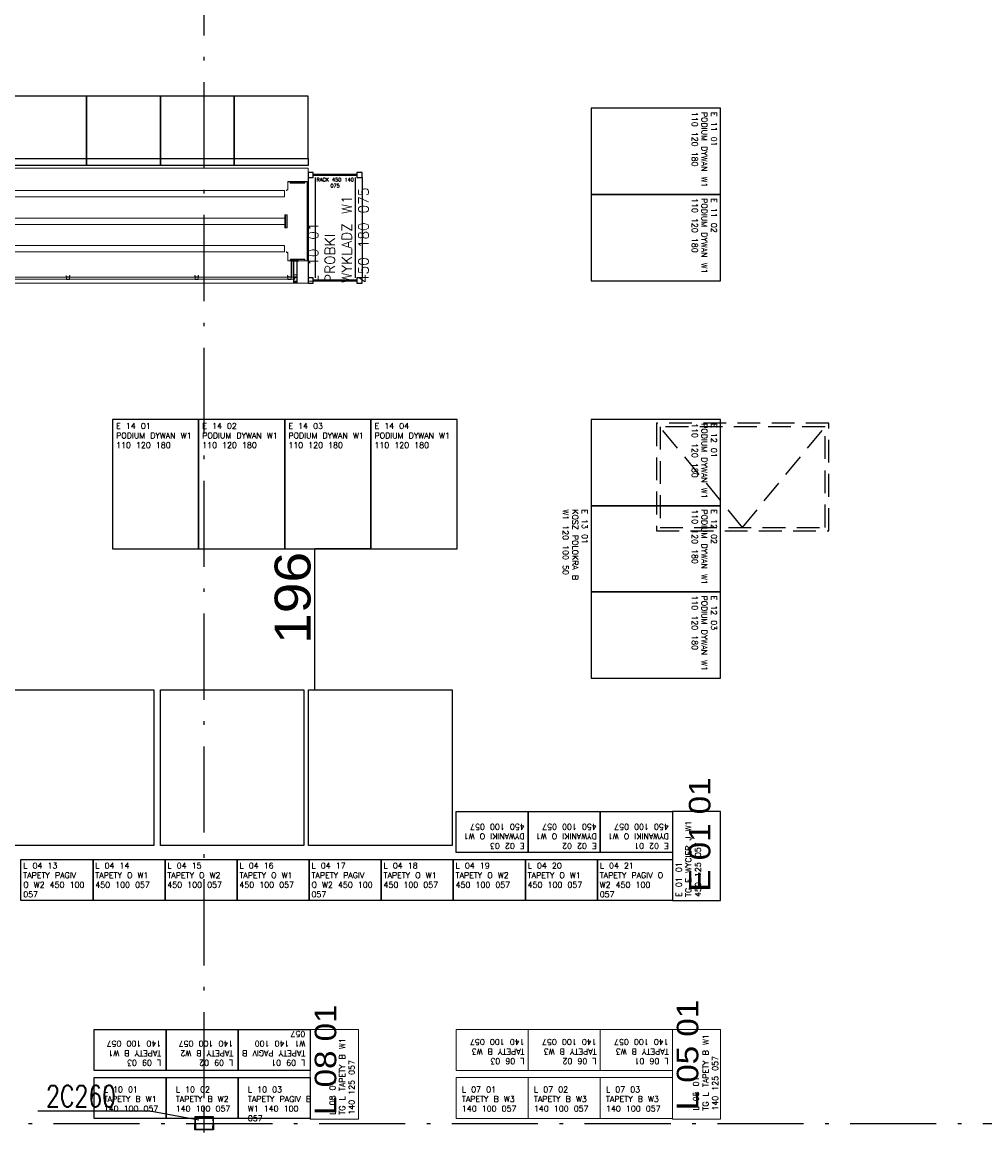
# Model space of a CAD drawing. Extents: x 153948 to 285449, y -89387 to -60195.
# Tile 19 of 101: x 250267 to 251608, y -80254 to -78706. Entities that reach past the tile are written whole.
import ezdxf

# ---------------------------------------------------------------- set-up
doc = ezdxf.new("R2010")
doc.units = 0
doc.header["$LTSCALE"] = 100
doc.header["$MEASUREMENT"] = 0
doc.header["$PDMODE"] = 1
doc.linetypes.add('ACAD_ISO10W100', pattern=[18.5, 12, -3, 0.5, -3])
doc.linetypes.add('HIDDEN2', pattern=[4.7625, 3.175, -1.5875])
doc.layers.get('0').update_dxf_attribs({"linetype": 'CONTINUOUS'})
doc.layers.get('DEFPOINTS').update_dxf_attribs({"linetype": 'CONTINUOUS'})
for name, color, linetype in [('1', 2, 'CONTINUOUS'), ('K-STA', 2, 'CONTINUOUS'), ('mago', 7, 'CONTINUOUS'), ('OSIE', 8, 'ACAD_ISO10W100'), ('Podium', 50, 'CONTINUOUS'), ('R140', 2, 'CONTINUOUS'), ('R450', 1, 'CONTINUOUS'), ('RAK 450', 1, 'CONTINUOUS'), ('RS Minimasa VBA', 7, 'CONTINUOUS'), ('RS REGAŁY', 7, 'CONTINUOUS'), ('TEXT', 11, 'CONTINUOUS'), ('ŚWIETLIK', 2, 'CONTINUOUS')]:
    doc.layers.add(name, color=color, linetype=linetype)
doc.layers.add('RAK 140', color=2, linetype='CONTINUOUS', lineweight=9)
doc.layers.add('RAK_450', color=1, linetype='CONTINUOUS', true_color=0xff0000)
doc.styles.add('arial', font='arial.ttf', dxfattribs={"width": 1.1})
doc.styles.get("Standard").update_dxf_attribs({"font": 'txt.shx'})
doc.styles.add('TXT3', font='SIMPLEX.SHX', dxfattribs={"width": 0.75, "height": 40})
doc.dimstyles.new('srodek', dxfattribs={"dimscale": 100, "dimtxt": 0.5, "dimasz": 0.002, "dimexe": 0, "dimexo": 0, "dimgap": 0.05, "dimtad": 1, "dimjust": 2, "dimrnd": 0.5, "dimzin": 12, "dimtxsty": 'arial', "dimblk": 'ARCHTICK', "dimcen": 0.002, "dimclrt": 7, "dimazin": 0, "dimtfac": 1, "dimtix": 1, "dimtofl": 0, "dimtmove": 2, "dimatfit": 3, "dimldrblk": 'DOT', "dimfxl": 1, "dimtolj": 1, "dimtzin": 0, "dimarcsym": 0})

# ---------------------------------------------------------------- blocks, each defined once
blk = doc.blocks.new('SC260X2')
at = {"layer": '1'}
for points in [[(-13, 9), (-13, 0), (-12.4, 0), (-12.1, 7, -0.401015), (-11.1, 7.9), (11.1, 7.9, -0.401015), (12.1, 7), (12.4, 0), (13, 0), (13, 9)], [(-13, -9), (-13, 0), (-12.4, 0), (-12.1, -7, 0.401015), (-11.1, -7.9), (11.1, -7.9, 0.401015), (12.1, -7), (12.4, 0), (13, 0), (13, -9)]]:
    blk.add_lwpolyline(points, format="xyb", close=True, dxfattribs=at)
blk = doc.blocks.new('A$C06701A60')
at = {"color": 0, "linetype": 'Continuous', "lineweight": 0}
for p, q in [((0, 160), (490, 160)), ((0, 0), (0, 160)), ((490, 160), (490, 0)), ((1, 31.3), (1, 140.7)), ((1.3, 140.7), (1.3, 31.3)), ((1.6, 141.3), (4.1, 141.3)), ((4.1, 141), (1.6, 141)), ((5.1, 141.3), (4.1, 141.3)), ((5.1, 141), (4.1, 141)), ((4.1, 141), (5.1, 141)), ((4.1, 141), (4.1, 141)), ((4.5, 139.6), (4.5, 140.7)), ((5.1, 140.7), (4.5, 140.7)), ((4.5, 140.7), (4.5, 140.7)), ((4.8, 139.6), (4.8, 140.7)), ((5.1, 141.3), (5.3, 141.3)), ((5.1, 141), (5.1, 140.7)), ((5.1, 141), (24.4, 141)), ((5.3, 141.3), (24.3, 141.3)), ((5.3, 141.3), (5.3, 141.3)), ((24.3, 141.3), (24.4, 141.3)), ((24.3, 141.3), (24.3, 141.3)), ((25.4, 141.3), (24.4, 141.3)), ((24.4, 141), (25.4, 141)), ((25.4, 141), (24.4, 141)), ((24.4, 140.7), (24.4, 141)), ((25, 140.7), (24.4, 140.7)), ((24.8, 140.7), (24.8, 139.6)), ((25, 140.7), (25, 140.7)), ((25, 140.7), (25, 139.6)), ((25.4, 141.3), (27.9, 141.3)), ((25.4, 141), (27.9, 141)), ((25.4, 141), (25.4, 141)), ((28.2, 130.2), (28.2, 140.7)), ((28.5, 140.7), (28.5, 130.2)), ((461.5, 140.7), (461.5, 130.2)), ((461.8, 130.2), (461.8, 140.7)), ((464.6, 141.3), (462.1, 141.3)), ((462.1, 141), (464.6, 141)), ((465.6, 141.3), (464.6, 141.3)), ((465.6, 141), (464.6, 141)), ((464.6, 141), (465.6, 141)), ((464.6, 141), (464.6, 141)), ((464.9, 140.7), (464.9, 139.6)), ((464.9, 140.7), (464.9, 140.7)), ((465.6, 140.7), (464.9, 140.7)), ((465.2, 140.7), (465.2, 139.6)), ((465.6, 141.3), (465.7, 141.3)), ((465.6, 141), (484.9, 141)), ((465.6, 141), (465.6, 140.7)), ((465.7, 141.3), (465.7, 141.3)), ((484.7, 141.3), (465.7, 141.3)), ((484.7, 141.3), (484.7, 141.3)), ((484.7, 141.3), (484.9, 141.3)), ((485.9, 141.3), (484.9, 141.3)), ((484.9, 140.7), (484.9, 141)), ((485.9, 141), (484.9, 141)), ((484.9, 141), (485.9, 141)), ((485.5, 140.7), (484.9, 140.7)), ((485.2, 139.6), (485.2, 140.7)), ((485.5, 139.6), (485.5, 140.7)), ((485.5, 140.7), (485.5, 140.7)), ((485.9, 141.3), (488.4, 141.3)), ((485.9, 141), (488.4, 141)), ((485.9, 141), (485.9, 141)), ((488.7, 140.7), (488.7, 31.3)), ((489, 31.3), (489, 140.7)), ((24.4, 139.3), (5.1, 139.3)), ((24.4, 139), (5.1, 139)), ((29.1, 129.6), (29.6, 129.6)), ((29.6, 129.3), (29.1, 129.3)), ((30, 128.3), (30, 128.9)), ((30.3, 128.3), (30, 128.3)), ((30.3, 128.9), (30.3, 128.3)), ((32.2, 128.8), (32.2, 119.8)), ((457.2, 128.8), (32.2, 128.8)), ((457.2, 128.8), (457.2, 119.8)), ((459.7, 128.9), (459.7, 128.3)), ((459.7, 128.3), (460, 128.3)), ((460, 128.3), (460, 128.9)), ((460.9, 129.6), (460.4, 129.6)), ((460.4, 129.3), (460.9, 129.3)), ((465.6, 139.3), (484.9, 139.3)), ((465.6, 139), (484.9, 139)), ((457.2, 119.8), (32.2, 119.8)), ((29, 77), (29, 95)), ((29.5, 95), (29, 95)), ((29.5, 77), (29.5, 95)), ((31, 95), (29.5, 95)), ((30.5, 77), (30.5, 95)), ((30.5, 95), (30.5, 77)), ((31, 77), (31, 95)), ((31, 77), (31, 95)), ((31, 95), (31, 77)), ((32.5, 95), (31, 95)), ((31.5, 95), (31, 95)), ((31.5, 95), (31.5, 77)), ((32.5, 95), (32.5, 77)), ((457.5, 77), (457.5, 95)), ((459, 95), (457.5, 95)), ((459, 95), (459, 77)), ((459, 77), (459, 95)), ((459, 95), (460.5, 95)), ((460.5, 95), (460.5, 77)), ((457.5, 90.5), (32.5, 90.5)), ((457.5, 81.5), (32.5, 81.5)), ((29.5, 77), (29, 77)), ((31, 77), (29.5, 77)), ((32.5, 77), (31, 77)), ((31.5, 77), (31, 77)), ((459, 77), (457.5, 77)), ((459, 77), (460.5, 77)), ((32.2, 52.2), (32.2, 43.2)), ((457.2, 52.2), (32.2, 52.2)), ((457.2, 52.2), (457.2, 43.2)), ((1.6, 31), (4.1, 31)), ((4.1, 31), (5.1, 31)), ((5.1, 31), (4.1, 31)), ((4.1, 31), (4.1, 31)), ((4.5, 32.4), (4.5, 31.3)), ((4.5, 31.3), (5.1, 31.3)), ((4.5, 31.3), (4.5, 31.3)), ((4.8, 32.4), (4.8, 31.3)), ((24.4, 33), (5.1, 33)), ((24.4, 32.7), (5.1, 32.7)), ((5.1, 31.3), (5.1, 31)), ((24.4, 31), (5.1, 31)), ((13.8, 31.3), (13.8, 31)), ((22.3, 31.3), (13.8, 31.3)), ((14.4, 31), (14.4, 31.3)), ((15.2, 31), (15.2, 31.3)), ((20, 32.7), (24, 32.7)), ((20, 32.7), (20, 32.3)), ((20, 32.3), (24, 32.3)), ((20.5, 32.3), (20.5, 8.2)), ((20.7, 32.3), (20.7, 8.2)), ((20.9, 31), (20.9, 31.3)), ((21.5, 32.7), (21.5, 32.3)), ((21.7, 31), (21.7, 31.3)), ((22.3, 31.3), (22.3, 31)), ((22.5, 32.7), (22.5, 32.3)), ((23.3, 32.3), (23.3, 8.2)), ((23.5, 32.3), (23.5, 10.7)), ((24, 32.7), (24, 32.3)), ((24.4, 31), (24.4, 31.3)), ((24.4, 31.3), (25, 31.3)), ((24.4, 31), (25.4, 31)), ((25.4, 31), (24.4, 31)), ((24.8, 31.3), (24.8, 32.4)), ((25, 31.3), (25, 31.3)), ((25, 31.3), (25, 32.4)), ((25.4, 31), (27.9, 31)), ((25.4, 31), (25.4, 31)), ((28.2, 31.3), (28.2, 41.8)), ((28.5, 41.8), (28.5, 31.3)), ((29.1, 42.8), (29.6, 42.8)), ((29.6, 42.5), (29.1, 42.5)), ((30, 43.1), (30, 43.7)), ((30, 43.7), (30.3, 43.7)), ((30.3, 43.7), (30.3, 43.1)), ((457.2, 43.2), (32.2, 43.2)), ((459.7, 43.7), (459.7, 43.1)), ((460, 43.7), (459.7, 43.7)), ((460, 43.1), (460, 43.7)), ((460.9, 42.8), (460.4, 42.8)), ((460.4, 42.5), (460.9, 42.5)), ((461.5, 41.8), (461.5, 31.3)), ((461.8, 31.3), (461.8, 41.8)), ((464.6, 31), (462.1, 31)), ((465.6, 31), (464.6, 31)), ((464.6, 31), (465.6, 31)), ((464.6, 31), (464.6, 31)), ((464.9, 31.3), (464.9, 32.4)), ((464.9, 31.3), (464.9, 31.3)), ((464.9, 31.3), (465.6, 31.3)), ((465.2, 31.3), (465.2, 32.4)), ((465.6, 33), (484.9, 33)), ((465.6, 32.7), (484.9, 32.7)), ((465.6, 31.3), (465.6, 31)), ((484.9, 31), (465.6, 31)), ((466, 32.7), (470, 32.7)), ((466, 32.7), (466, 32.3)), ((466, 32.3), (470, 32.3)), ((466.5, 32.3), (466.5, 8.2)), ((466.7, 32.3), (466.7, 8.2)), ((467.5, 32.7), (467.5, 32.3)), ((467.8, 31.3), (467.8, 31)), ((476.3, 31.3), (467.8, 31.3)), ((468.4, 31), (468.4, 31.3)), ((468.5, 32.7), (468.5, 32.3)), ((469.2, 31), (469.2, 31.3)), ((469.3, 32.3), (469.3, 8.2)), ((469.5, 32.3), (469.5, 8.2)), ((470, 32.7), (470, 32.3)), ((474.9, 31), (474.9, 31.3)), ((475.7, 31), (475.7, 31.3)), ((476.3, 31.3), (476.3, 31)), ((484.9, 31), (484.9, 31.3)), ((484.9, 31.3), (485.5, 31.3)), ((484.9, 31), (485.9, 31)), ((485.9, 31), (484.9, 31)), ((485.2, 32.4), (485.2, 31.3)), ((485.5, 32.4), (485.5, 31.3)), ((485.5, 31.3), (485.5, 31.3)), ((488.4, 31), (485.9, 31)), ((485.9, 31), (485.9, 31)), ((4.1, 30.7), (1.6, 30.7)), ((4.1, 30.7), (5.1, 30.7)), ((5.3, 30.7), (5.1, 30.7)), ((5.3, 30.7), (20.5, 30.7)), ((5.3, 30.7), (5.3, 30.7)), ((13.8, 30.7), (13.8, 30.4)), ((13.8, 30.4), (14.6, 30.4)), ((14.4, 30.4), (14.4, 30.7)), ((14.6, 30.4), (20.5, 30.4)), ((15.2, 30.4), (15.2, 30.7)), ((15.5, 2.4), (15.5, 30.4)), ((15.8, 1.6), (15.8, 30.4)), ((20.2, 1.6), (20.2, 30.4)), ((20.5, 30.7), (23.5, 30.7)), ((20.5, 30.4), (21.5, 30.4)), ((20.5, 5.2), (20.5, 30.4)), ((20.9, 30.4), (20.9, 30.7)), ((21.5, 30.4), (22.3, 30.4)), ((21.7, 30.4), (21.7, 30.7)), ((22.3, 30.7), (22.3, 30.4)), ((23.5, 30.7), (24.3, 30.7)), ((24.4, 30.7), (24.3, 30.7)), ((24.3, 30.7), (24.3, 30.7)), ((24.4, 30.7), (25.4, 30.7)), ((25.4, 30.7), (27.9, 30.7)), ((462.1, 30.7), (464.6, 30.7)), ((464.6, 30.7), (465.6, 30.7)), ((465.7, 30.7), (465.6, 30.7)), ((465.7, 30.7), (465.7, 30.7)), ((466.5, 30.7), (465.7, 30.7)), ((469.5, 30.7), (466.5, 30.7)), ((467.8, 30.7), (467.8, 30.4)), ((467.8, 30.4), (468.6, 30.4)), ((468.4, 30.4), (468.4, 30.7)), ((468.6, 30.4), (469.5, 30.4)), ((469.2, 30.4), (469.2, 30.7)), ((484.7, 30.7), (469.5, 30.7)), ((469.5, 30.4), (475.5, 30.4)), ((469.5, 8.2), (469.5, 30.4)), ((469.8, 1.6), (469.8, 30.4)), ((474.2, 1.6), (474.2, 30.4)), ((474.5, 2.4), (474.5, 30.4)), ((474.9, 30.4), (474.9, 30.7)), ((475.5, 30.4), (476.3, 30.4)), ((475.7, 30.4), (475.7, 30.7)), ((476.3, 30.7), (476.3, 30.4)), ((484.9, 30.7), (484.7, 30.7)), ((484.7, 30.7), (484.7, 30.7)), ((484.9, 30.7), (485.9, 30.7)), ((485.9, 30.7), (488.4, 30.7)), ((490, 0), (0, 0)), ((15.5, 2.4), (15.5, 1.9)), ((20.5, 2.4), (15.5, 2.4)), ((20.5, 1.9), (15.5, 1.9)), ((15.5, 1.9), (15.5, 0.4)), ((20.5, 0.9), (15.5, 0.9)), ((20.5, 0.4), (15.5, 0.4)), ((15.8, 1.7), (20.2, 1.7)), ((15.8, 1.6), (15.8, 0.9)), ((20.2, 0.9), (15.8, 0.9)), ((16, 11.3), (16, 11.6)), ((16, 11.6), (20, 11.6)), ((16, 11.6), (20, 11.6)), ((16, 11.3), (16, 8.6)), ((16, 8.3), (16, 8.6)), ((16, 8.6), (20, 8.6)), ((16, 8.3), (16, 7.6)), ((16, 8.3), (20, 8.3)), ((16, 8), (20, 8)), ((16, 7.6), (16, 7.6)), ((16, 7.6), (20, 7.6)), ((20.1, 1.7), (16, 1.7)), ((16, 0.9), (20.1, 0.9)), ((18.5, 8.2), (20.5, 8.2)), ((18.5, 8.2), (18.5, 8)), ((18.5, 8), (18.5, 5.4)), ((18.5, 8), (471.5, 8)), ((18.5, 5.4), (18.5, 5.2)), ((18.5, 5.4), (471.5, 5.4)), ((18.5, 5.2), (23.8, 5.2)), ((20, 11.3), (20, 11.6)), ((20, 8.6), (20, 11.3)), ((20, 8.3), (20, 8.6)), ((20, 8.2), (20, 8.3)), ((20, 7.6), (20, 8.2)), ((20.2, 0.9), (20.2, 1.6)), ((20.5, 8.2), (20.7, 8.2)), ((20.5, 2.4), (20.5, 5.2)), ((20.5, 1.9), (20.5, 2.4)), ((20.5, 0.4), (20.5, 1.9)), ((20.7, 8.2), (23.3, 8.2)), ((23.3, 8.2), (23.5, 8.2)), ((23.5, 10.7), (23.7, 10.7)), ((23.5, 8.4), (23.5, 10.7)), ((23.5, 8.4), (23.5, 8.2)), ((23.5, 8.2), (23.7, 8.2)), ((23.7, 10.7), (23.7, 8.5)), ((23.8, 8.2), (23.7, 8.2)), ((23.8, 8.4), (23.8, 8.6)), ((23.8, 8.6), (28.2, 8.6)), ((23.8, 5.2), (23.8, 8.4)), ((23.8, 8.4), (28.2, 8.4)), ((28.2, 8.2), (23.8, 8.2)), ((23.8, 5), (23.8, 5.2)), ((23.8, 5.2), (28.2, 5.2)), ((23.8, 5), (28.2, 5)), ((28.2, 8.4), (28.2, 8.6)), ((28.2, 5.2), (28.2, 8.4)), ((28.3, 8.2), (28.2, 8.2)), ((28.2, 5.2), (153.1, 5.2)), ((28.2, 5), (28.2, 5.2)), ((28.3, 10.7), (28.5, 10.7)), ((28.3, 8.5), (28.3, 10.7)), ((28.3, 8.2), (153, 8.2)), ((28.5, 10.7), (28.5, 8.4)), ((152.8, 10.7), (153, 10.7)), ((152.8, 8.4), (152.8, 10.7)), ((153, 10.7), (153, 8.5)), ((153.1, 8.2), (153, 8.2)), ((153.1, 8.4), (153.1, 8.6)), ((153.1, 8.6), (157.5, 8.6)), ((153.1, 5.2), (153.1, 8.4)), ((153.1, 8.4), (157.5, 8.4)), ((157.5, 8.2), (153.1, 8.2)), ((153.1, 5), (153.1, 5.2)), ((153.1, 5.2), (157.5, 5.2)), ((153.1, 5), (157.5, 5)), ((157.5, 8.4), (157.5, 8.6)), ((157.5, 5.2), (157.5, 8.4)), ((157.6, 8.2), (157.5, 8.2)), ((157.5, 5.2), (332.4, 5.2)), ((157.5, 5), (157.5, 5.2)), ((157.6, 10.7), (157.8, 10.7)), ((157.6, 8.5), (157.6, 10.7)), ((157.6, 8.2), (332.3, 8.2)), ((157.8, 10.7), (157.8, 8.4)), ((332.1, 10.7), (332.3, 10.7)), ((332.1, 8.4), (332.1, 10.7)), ((332.3, 10.7), (332.3, 8.5)), ((332.4, 8.2), (332.3, 8.2)), ((332.4, 8.4), (332.4, 8.6)), ((332.4, 8.6), (336.8, 8.6)), ((332.4, 5.2), (332.4, 8.4)), ((332.4, 8.4), (336.8, 8.4)), ((336.8, 8.2), (332.4, 8.2)), ((332.4, 5), (332.4, 5.2)), ((332.4, 5.2), (336.8, 5.2)), ((332.4, 5), (336.8, 5)), ((336.8, 8.4), (336.8, 8.6)), ((336.8, 5.2), (336.8, 8.4)), ((336.9, 8.2), (336.8, 8.2)), ((336.8, 5.2), (461.7, 5.2)), ((336.8, 5), (336.8, 5.2)), ((336.9, 10.7), (337.1, 10.7)), ((336.9, 8.5), (336.9, 10.7)), ((336.9, 8.2), (461.6, 8.2)), ((337.1, 10.7), (337.1, 8.4)), ((461.4, 10.7), (461.6, 10.7)), ((461.4, 8.4), (461.4, 10.7)), ((461.6, 10.7), (461.6, 8.5)), ((461.7, 8.2), (461.6, 8.2)), ((461.7, 8.4), (461.7, 8.6)), ((461.7, 8.6), (466.1, 8.6)), ((461.7, 5.2), (461.7, 8.4)), ((461.7, 8.4), (466.1, 8.4)), ((466.1, 8.2), (461.7, 8.2)), ((461.7, 5), (461.7, 5.2)), ((461.7, 5.2), (466.1, 5.2)), ((461.7, 5), (466.1, 5)), ((466.1, 8.4), (466.1, 8.6)), ((466.1, 5.2), (466.1, 8.4)), ((466.2, 8.2), (466.1, 8.2)), ((466.1, 5.2), (471.5, 5.2)), ((466.1, 5), (466.1, 5.2)), ((466.2, 10.7), (466.4, 10.7)), ((466.2, 8.5), (466.2, 10.7)), ((466.2, 8.2), (466.5, 8.2)), ((466.4, 10.7), (466.4, 8.4)), ((466.5, 8.2), (466.7, 8.2)), ((466.7, 8.2), (469.3, 8.2)), ((469.3, 8.2), (469.5, 8.2)), ((469.5, 8.2), (471.5, 8.2)), ((469.5, 5.2), (469.5, 8.2)), ((469.5, 2.4), (469.5, 5.2)), ((469.5, 2.4), (469.5, 1.9)), ((474.5, 2.4), (469.5, 2.4)), ((474.5, 1.9), (469.5, 1.9)), ((469.5, 1.9), (469.5, 0.4)), ((474.5, 0.9), (469.5, 0.9)), ((474.5, 0.4), (469.5, 0.4)), ((469.8, 1.7), (474.2, 1.7)), ((469.8, 1.6), (469.8, 0.9)), ((474.2, 0.9), (469.8, 0.9)), ((470, 11.3), (470, 11.6)), ((470, 11.6), (474, 11.6)), ((470, 11.6), (474, 11.6)), ((470, 11.3), (470, 8.6)), ((470, 8.3), (470, 8.6)), ((470, 8.6), (474, 8.6)), ((470, 8.3), (470, 8.2)), ((470, 8.3), (474, 8.3)), ((470, 8.2), (470, 7.6)), ((470, 8), (474, 8)), ((470, 7.6), (474, 7.6)), ((474.1, 1.7), (470, 1.7)), ((470, 0.9), (474.1, 0.9)), ((471.5, 8), (471.5, 8.2)), ((471.5, 5.4), (471.5, 8)), ((471.5, 5.2), (471.5, 5.4)), ((474, 11.3), (474, 11.6)), ((474, 8.6), (474, 11.3)), ((474, 8.3), (474, 8.6)), ((474, 7.6), (474, 8.3)), ((474, 7.6), (474, 7.6)), ((474.2, 0.9), (474.2, 1.6)), ((474.5, 1.9), (474.5, 2.4)), ((474.5, 0.4), (474.5, 1.9))]:
    blk.add_line(p, q, dxfattribs=at)
for centre, radius, start, end in [((1.6, 140.7), 0.625, 90, 180), ((1.6, 140.7), 0.325, 90, 180), ((4.1, 140.7), 0.625, 0, 90), ((4.1, 140.7), 0.325, 0, 90), ((4.1, 140.7), 0.326, 0, 90), ((5.1, 139.6), 0.625, 180, 270), ((5.1, 139.6), 0.325, 180, 270), ((24.4, 139.6), 0.325, 270, 0), ((24.4, 139.6), 0.625, 270, 360), ((25.4, 140.7), 0.625, 90, 180), ((25.4, 140.7), 0.326, 90, 180), ((25.4, 140.7), 0.325, 90, 180), ((27.9, 140.7), 0.625, 0, 90), ((27.9, 140.7), 0.325, 0, 90), ((462.1, 140.7), 0.625, 90, 180), ((462.1, 140.7), 0.325, 90, 180), ((464.6, 140.7), 0.625, 0, 90), ((464.6, 140.7), 0.325, 0, 90), ((464.6, 140.7), 0.326, 0, 90), ((465.6, 139.6), 0.625, 180, 270), ((465.6, 139.6), 0.325, 180, 270), ((484.9, 139.6), 0.325, 270, 0), ((484.9, 139.6), 0.625, 270, 0), ((485.9, 140.7), 0.625, 90, 180), ((485.9, 140.7), 0.325, 90, 180), ((485.9, 140.7), 0.326, 90, 180), ((488.4, 140.7), 0.625, 0, 90), ((488.4, 140.7), 0.325, 0, 90), ((29.1, 130.2), 0.925, 180, 270), ((29.1, 130.2), 0.625, 180, 270), ((29.6, 128.9), 0.625, 0, 90), ((29.6, 128.9), 0.325, 0, 90), ((460.4, 128.9), 0.625, 90, 180), ((460.4, 128.9), 0.325, 90, 180), ((460.9, 130.2), 0.925, 270, 0), ((460.9, 130.2), 0.625, 270, 0), ((1.6, 31.3), 0.625, 180, 270), ((1.6, 31.3), 0.325, 180, 270), ((4.1, 31.3), 0.625, 270, 0), ((4.1, 31.3), 0.325, 270, 0), ((4.1, 31.3), 0.326, 270, 0), ((5.1, 32.4), 0.625, 90, 180), ((5.1, 32.4), 0.325, 90, 180), ((24.4, 32.4), 0.625, 0, 90), ((24.4, 32.4), 0.325, 0, 90), ((25.4, 31.3), 0.625, 180, 270), ((25.4, 31.3), 0.326, 180, 270), ((25.4, 31.3), 0.325, 180, 270), ((27.9, 31.3), 0.325, 270, 0), ((27.9, 31.3), 0.625, 270, 0), ((29.1, 41.8), 0.925, 90, 180), ((29.1, 41.8), 0.625, 90, 180), ((29.6, 43.1), 0.325, 270, 0), ((29.6, 43.1), 0.625, 270, 0), ((460.4, 43.1), 0.625, 180, 270), ((460.4, 43.1), 0.325, 180, 270), ((460.9, 41.8), 0.925, 0, 90), ((460.9, 41.8), 0.625, 0, 90), ((462.1, 31.3), 0.625, 180, 270), ((462.1, 31.3), 0.325, 180, 270), ((464.6, 31.3), 0.625, 270, 0), ((464.6, 31.3), 0.325, 270, 0), ((464.6, 31.3), 0.326, 270, 0), ((465.6, 32.4), 0.625, 90, 180), ((465.6, 32.4), 0.325, 90, 180), ((484.9, 32.4), 0.625, 0, 90), ((484.9, 32.4), 0.325, 0, 90), ((485.9, 31.3), 0.625, 180, 270), ((485.9, 31.3), 0.325, 180, 270), ((485.9, 31.3), 0.326, 180, 270), ((488.4, 31.3), 0.325, 270, 0), ((488.4, 31.3), 0.625, 270, 0), ((23.7, 8.4), 0.2, 180, 270), ((23.8, 8.5), 0.1, 180, 270), ((28.2, 8.5), 0.1, 270, 0), ((28.3, 8.4), 0.2, 270, 0), ((153, 8.4), 0.2, 180, 270), ((153.1, 8.5), 0.1, 180, 270), ((157.5, 8.5), 0.1, 270, 0), ((157.6, 8.4), 0.2, 270, 0), ((332.3, 8.4), 0.2, 180, 270), ((332.4, 8.5), 0.1, 180, 270), ((336.8, 8.5), 0.1, 270, 0), ((336.9, 8.4), 0.2, 270, 0), ((461.6, 8.4), 0.2, 180, 270), ((461.7, 8.5), 0.1, 180, 270), ((466.1, 8.5), 0.1, 270, 0), ((466.2, 8.4), 0.2, 270, 0)]:
    blk.add_arc(centre, radius, start, end, dxfattribs=at)
for centre, major_axis, start_param, end_param in [((15.8, 1.7), (0.3, 0), 1.570796, 3.141593), ((15.8, 0.9), (-0.3, 0), 0, 1.570796), ((16, 1.6), (-0.15, 0), 4.712389, 6.283185), ((16, 0.9), (-0.15, 0), 0, 1.570796), ((20.1, 1.6), (0.15, 0), 0, 1.570796), ((20.1, 0.9), (0.15, 0), 4.712389, 6.283185), ((20.2, 1.7), (0.3, 0), 0, 1.570796), ((20.2, 0.9), (-0.3, 0), 1.570796, 3.141593), ((469.8, 1.7), (0.3, 0), 1.570796, 3.141593), ((469.8, 0.9), (-0.3, 0), 0, 1.570796), ((470, 1.6), (-0.15, 0), 4.712389, 6.283185), ((470, 0.9), (-0.15, 0), 0, 1.570796), ((474.1, 1.6), (0.15, 0), 0, 1.570796), ((474.1, 0.9), (0.15, 0), 4.712389, 6.283185), ((474.2, 1.7), (0.3, 0), 0, 1.570796), ((474.2, 0.9), (-0.3, 0), 1.570796, 3.141593)]:
    blk.add_ellipse(centre, major_axis=major_axis, ratio=0.173648, start_param=start_param, end_param=end_param, dxfattribs=at)
for points in [[(5.3, 141.3), (5.2, 141.3), (5.1, 141.3), (5.1, 141.3)], [(24.3, 141.3), (24.3, 141.3), (24.4, 141.3), (24.4, 141.3)], [(465.6, 141.3), (465.6, 141.3), (465.7, 141.3), (465.7, 141.3)], [(484.9, 141.3), (484.9, 141.3), (484.8, 141.3), (484.7, 141.3)], [(5.1, 30.7), (5.1, 30.7), (5.2, 30.7), (5.3, 30.7)], [(24.4, 30.7), (24.4, 30.7), (24.3, 30.7), (24.3, 30.7)], [(465.7, 30.7), (465.7, 30.7), (465.6, 30.7), (465.6, 30.7)], [(484.7, 30.7), (484.8, 30.7), (484.9, 30.7), (484.9, 30.7)]]:
    blk.add_open_spline(points, degree=3, dxfattribs=at)
blk = doc.blocks.new('_ARCHTICK')
at = {"color": 0, "linetype": 'ByBlock', "const_width": 0.15}
blk.add_lwpolyline([(-0.5, -0.5), (0.5, 0.5)], dxfattribs=at)
blk = doc.blocks.new('*D820')
at = {"color": 0, "lineweight": -2, "transparency": 16777216}
for p, q in [((250752.6, -79439.4), (250674.3, -79439.4)), ((250674.3, -79635.6), (250674.3, -79439.4)), ((250665.9, -79635.6), (250674.3, -79635.6))]:
    blk.add_line(p, q, dxfattribs=at)
at = {"layer": 'DEFPOINTS', "color": 0, "transparency": 16777216}
for p in [(250674.3, -79439.4), (250752.6, -79439.4), (250665.9, -79635.6)]:
    blk.add_point(p, dxfattribs=at)
at = {"color": 0, "lineweight": -2, "transparency": 16777216, "xscale": 0.2, "yscale": 0.2, "zscale": 0.2}
for p, rotation in [((250674.3, -79439.4), 90), ((250674.3, -79635.6), 270)]:
    blk.add_blockref('_ARCHTICK', p, dxfattribs=dict(at, rotation=rotation))
at = {"color": 7, "transparency": 16777216, "insert": (250643.8, -79507.8), "char_height": 50, "attachment_point": 5, "rotation": 90, "style": 'arial'}
blk.add_mtext('\\A1;196', dxfattribs=at)
blk = doc.blocks.new('_Dot')
at = {"color": 0, "linetype": 'ByBlock', "lineweight": -2}
blk.add_line((-0.5, 0), (-1, 0), dxfattribs=at)
at = {"color": 0, "linetype": 'ByBlock', "const_width": 0.5}
blk.add_lwpolyline([(-0.25, 0, 1), (0.25, 0, 1)], format="xyb", close=True, dxfattribs=at)
blk = doc.blocks.new('RACK 450 140 075')
at = {"color": 1}
for p, q in [((2.75, 68), (2.75, 7)), ((4.25, 68), (4.25, 7)), ((7, 75), (147, 75)), ((7, 65.5), (147, 65.5)), ((7, 9.5), (147, 9.5)), ((7, 0), (147, 0))]:
    blk.add_line(p, q, dxfattribs=at)
for points in [[(0, 68), (7, 68), (7, 75), (0, 75)], [(0, 0), (7, 0), (7, 7), (0, 7)]]:
    blk.add_lwpolyline(points, close=True, dxfattribs=at)
at = {"color": 1, "insert": (14.25, 37.5), "char_height": 5, "width": 61, "attachment_point": 5, "rotation": 90}
blk.add_mtext('RACK 450 140 075', dxfattribs=at)
blk = doc.blocks.new('NOGA RACK 450 007 075')
at = {"color": 1}
for p, q in [((2.8, 68), (2.8, 7)), ((4.2, 68), (4.2, 7))]:
    blk.add_line(p, q, dxfattribs=at)
for points in [[(0, 68), (7, 68), (7, 75), (0, 75)], [(0, 0), (7, 0), (7, 7), (0, 7)]]:
    blk.add_lwpolyline(points, close=True, dxfattribs=at)

msp = doc.modelspace()

# ---------------------------------------------------------------- linework, layer by layer
at = {"layer": 'OSIE', "ltscale": 0.1}
for p, q in [((250520.4, -86679.55), (250520.4, -73374.65)), ((247720.4, -80239.55), (263229.19, -80239.55))]:
    msp.add_line(p, q, dxfattribs=at)
at = {"layer": 'OSIE', "ltscale": 0.5}
msp.add_line((250520.4, -80252.33), (250520.4, -80215.71), dxfattribs=at)
msp.add_line((250520.4, -80252.33), (250520.4, -80215.71), dxfattribs=at)
at = {"layer": 'Podium', "linetype": 'Continuous', "ltscale": 8e-05}
for points in [[(251239.6, -78946.04), (251239.6, -78826.04), (251059.6, -78826.04), (251059.6, -78946.04)], [(251239.6, -79066.04), (251239.6, -78946.04), (251059.6, -78946.04), (251059.6, -79066.04)], [(250512.6, -79259.44), (250392.6, -79259.44), (250392.6, -79439.44), (250512.6, -79439.44)], [(250632.6, -79259.44), (250512.6, -79259.44), (250512.6, -79439.44), (250632.6, -79439.44)], [(250752.6, -79259.44), (250632.6, -79259.44), (250632.6, -79439.44), (250752.6, -79439.44)], [(250872.6, -79259.44), (250752.6, -79259.44), (250752.6, -79439.44), (250872.6, -79439.44)], [(251239.6, -79379.44), (251239.6, -79259.44), (251059.6, -79259.44), (251059.6, -79379.44)], [(251239.6, -79499.44), (251239.6, -79379.44), (251059.6, -79379.44), (251059.6, -79499.44)], [(251239.6, -79619.44), (251239.6, -79499.44), (251059.6, -79499.44), (251059.6, -79619.44)]]:
    msp.add_lwpolyline(points, close=True, dxfattribs=at)
at = {"layer": 'R140', "extrusion": (0, -1.22465e-16, -1)}
for points in [[(-250366.97, -80108.74), (-250467.37, -80108.74), (-250467.37, -80165.74), (-250366.97, -80165.74)], [(-250467.37, -80108.74), (-250567.77, -80108.74), (-250567.77, -80165.74), (-250467.37, -80165.74)], [(-250567.77, -80108.74), (-250668.17, -80108.74), (-250668.17, -80165.74), (-250567.77, -80165.74)], [(-250366.97, -80175.74), (-250467.37, -80175.74), (-250467.37, -80232.74), (-250366.97, -80232.74)], [(-250467.37, -80175.74), (-250567.77, -80175.74), (-250567.77, -80232.74), (-250467.37, -80232.74)], [(-250567.77, -80175.74), (-250668.17, -80175.74), (-250668.17, -80232.74), (-250567.77, -80232.74)]]:
    msp.add_lwpolyline(points, close=True, dxfattribs=at)
at = {"layer": 'R450', "lineweight": -3}
for points in [[(250253.2, -78809.3), (250253.2, -78895.8), (250356.2, -78895.8), (250356.2, -78809.3), (250253.2, -78809.3)], [(250356.2, -78809.3), (250356.2, -78895.8), (250459.2, -78895.8), (250459.2, -78809.3), (250356.2, -78809.3)], [(250459.2, -78809.3), (250459.2, -78895.8), (250562.2, -78895.8), (250562.2, -78809.3), (250459.2, -78809.3)], [(250562.2, -78809.3), (250562.2, -78895.8), (250665.2, -78895.8), (250665.2, -78809.3), (250562.2, -78809.3)]]:
    msp.add_lwpolyline(points, dxfattribs=at)
at = {"layer": 'R450'}
for points in [[(250253.2, -78895.8), (250356.2, -78895.8), (250356.2, -78905.8), (250253.2, -78905.8)], [(250356.2, -78895.8), (250459.2, -78895.8), (250459.2, -78905.8), (250356.2, -78905.8)], [(250459.2, -78895.8), (250562.2, -78895.8), (250562.2, -78905.8), (250459.2, -78905.8)], [(250562.2, -78895.8), (250665.2, -78895.8), (250665.2, -78905.8), (250562.2, -78905.8)]]:
    msp.add_lwpolyline(points, close=True, dxfattribs=at)
at = {"layer": 'R450', "extrusion": (0, -1.22465e-16, -1)}
for points in [[(-250265, -79872.24), (-250365.4, -79872.24), (-250365.4, -79929.24), (-250265, -79929.24)], [(-250365.4, -79872.24), (-250465.8, -79872.24), (-250465.8, -79929.24), (-250365.4, -79929.24)], [(-250465.8, -79872.24), (-250566.2, -79872.24), (-250566.2, -79929.24), (-250465.8, -79929.24)], [(-250666.6, -79872.24), (-250767, -79872.24), (-250767, -79929.24), (-250666.6, -79929.24)], [(-250767, -79872.24), (-250867.4, -79872.24), (-250867.4, -79929.24), (-250767, -79929.24)], [(-250867.4, -79872.24), (-250967.8, -79872.24), (-250967.8, -79929.24), (-250867.4, -79929.24)], [(-250967.8, -79872.24), (-251068.2, -79872.24), (-251068.2, -79929.24), (-250967.8, -79929.24)], [(-251068.2, -79872.24), (-251172.6, -79872.24), (-251172.6, -79929.24), (-251068.2, -79929.24)]]:
    msp.add_lwpolyline(points, close=True, dxfattribs=at)
at = {"layer": 'RAK 140', "extrusion": (0, -1.22465e-16, -1)}
for points in [[(-250735.17, -80233.74), (-250735.17, -80108.74), (-250668.17, -80108.74), (-250668.17, -80233.74)], [(-250971.8, -80108.74), (-250871.4, -80108.74), (-250871.4, -80165.74), (-250971.8, -80165.74)], [(-251072.2, -80108.74), (-250971.8, -80108.74), (-250971.8, -80165.74), (-251072.2, -80165.74)], [(-251172.6, -80108.74), (-251072.2, -80108.74), (-251072.2, -80165.74), (-251172.6, -80165.74)], [(-251239.6, -80233.74), (-251239.6, -80108.74), (-251172.6, -80108.74), (-251172.6, -80233.74)], [(-250971.8, -80175.74), (-250871.4, -80175.74), (-250871.4, -80232.74), (-250971.8, -80232.74)], [(-251072.2, -80175.74), (-250971.8, -80175.74), (-250971.8, -80232.74), (-251072.2, -80232.74)], [(-251172.6, -80175.74), (-251072.2, -80175.74), (-251072.2, -80232.74), (-251172.6, -80232.74)]]:
    msp.add_lwpolyline(points, close=True, dxfattribs=at)
at = {"layer": 'RAK 450'}
for points in [[(250450.05, -79852.59), (250190.05, -79852.59), (250190.05, -79635.59), (250450.05, -79635.59)], [(250659.21, -79852.59), (250459.21, -79852.59), (250459.21, -79635.59), (250659.21, -79635.59)], [(250865.85, -79852.59), (250665.85, -79852.59), (250665.85, -79635.59), (250865.85, -79635.59)]]:
    msp.add_lwpolyline(points, close=True, dxfattribs=at)
at = {"layer": 'RAK 450', "extrusion": (0, -1.22465e-16, -1)}
msp.add_lwpolyline([(-250566.2, -79872.24), (-250666.6, -79872.24), (-250666.6, -79929.24), (-250566.2, -79929.24)], close=True, dxfattribs=at)
at = {"layer": 'RAK_450'}
for points in [[(250971.8, -79862.24), (250871.4, -79862.24), (250871.4, -79805.24), (250971.8, -79805.24)], [(251072.2, -79862.24), (250971.8, -79862.24), (250971.8, -79805.24), (251072.2, -79805.24)], [(251172.6, -79862.24), (251072.2, -79862.24), (251072.2, -79805.24), (251172.6, -79805.24)], [(251239.6, -79929.24), (251239.6, -79805.24), (251172.6, -79805.24), (251172.6, -79929.24)]]:
    msp.add_lwpolyline(points, close=True, dxfattribs=at)
at = {"layer": 'TEXT'}
for p, q in [((250288.54, -80222.08), (250444.73, -80222.08)), ((250444.73, -80222.08), (250512.9, -80234.55))]:
    msp.add_line(p, q, dxfattribs=at)
at = {"layer": 'ŚWIETLIK', "linetype": 'HIDDEN2', "ltscale": 0.1}
for q in [(251155.4, -79269.55), (251385.4, -79269.55)]:
    msp.add_line((251270.4, -79409.55), q, dxfattribs=at)
for points in [[(251150.4, -79414.55), (251390.4, -79414.55), (251390.4, -79264.55), (251150.4, -79264.55)], [(251155.4, -79409.55), (251385.4, -79409.55), (251385.4, -79269.55), (251155.4, -79269.55)]]:
    msp.add_lwpolyline(points, close=True, dxfattribs=at)

# ---------------------------------------------------------------- block references
at = {"rotation": 270}
for name, p in [('RACK 450 140 075', (250665.2, -78915.3)), ('NOGA RACK 450 007 075', (250665.2, -79062.3))]:
    msp.add_blockref(name, p, dxfattribs=at)
at = {"layer": 'K-STA', "ltscale": 0.5}
msp.add_blockref('SC260X2', (250520.4, -80239.55), dxfattribs=at)
at = {"layer": 'RS REGAŁY'}
msp.add_blockref('A$C06701A60', (250175.2, -79069.3), dxfattribs=at)

# ---------------------------------------------------------------- texts
at = {"layer": 'mago', "char_height": 30, "width": 672.04, "attachment_point": 1, "rotation": 90, "style": 'arial'}
for s, insert in [('E 01 01', (251195.62, -79916.74, 40)), ('L 08 01', (250674.32, -80227.87, 40)), ('L 05 01', (251178.75, -80221.32, 40))]:
    msp.add_mtext(s, dxfattribs=dict(at, insert=insert))
at = {"layer": 'RS Minimasa VBA', "attachment_point": 1}
for s, insert, char_height, width, rotation in [('E 11 01^M^JPODIUM DYWAN W1 110 120 180', (251234.6, -78831.04), 8, 115, 270), ('E 10 01^M^JPROBKI WYKLADZ W1 450 180 075', (250665.2, -79069.3), 14, 147, 90), ('E 11 02^M^JPODIUM DYWAN W1 110 120 180', (251234.6, -78951.04), 8, 115, 270), ('E 12 01^M^JPODIUM DYWAN W1 110 120 180', (251234.6, -79264.44), 8, 115, 270), ('E 13 01^M^JKOSZ POLOKRA B W1 120 100 50', (251054.6, -79384.44), 8, 115, 270), ('E 12 02^M^JPODIUM DYWAN W1 110 120 180', (251234.6, -79384.44), 8, 115, 270), ('E 12 03^M^JPODIUM DYWAN W1 110 120 180', (251234.6, -79504.44), 8, 115, 270), ('E 02 03^M^JDYWANIKI O W1 450 100 057', (250966.8, -79857.24), 8, 95.4, 180), ('E 02 02^M^JDYWANIKI O W1 450 100 057', (251067.2, -79857.24), 8, 95.4, 180), ('E 02 01^M^JDYWANIKI O W1 450 100 057', (251167.6, -79857.24), 8, 95.4, 180), ('E 01 01^M^JTG E WYCIER J W1 450 125 057', (251177.6, -79924.24), 8, 119, 90), ('L 08 01^M^JTG L TAPETY B W1 140 125 057', (250695.17, -80227.45), 8, 119, 90), ('L 05 01^M^JTG L TAPETY B W1 140 125 057', (251201.54, -80221.78), 8, 119, 90), ('L 09 03^M^JTAPETY B W1 140 100 057', (250460.4, -80159.21), 8, 95.4, 180), ('L 09 02^M^JTAPETY B W2 140 100 057', (250560.8, -80159.21), 8, 95.4, 180), ('L 09 01^M^JTAPETY PAGIV B W1 140 100 057', (250661.2, -80159.21), 8, 95.4, 180), ('L 06 03^M^JTAPETY B W3 140 100 057', (250966.64, -80156.89), 8, 95.4, 180), ('L 06 02^M^JTAPETY B W3 140 100 057', (251067.04, -80156.89), 8, 95.4, 180), ('L 06 01^M^JTAPETY B W3 140 100 057', (251167.44, -80156.89), 8, 95.4, 180)]:
    msp.add_mtext(s, dxfattribs=dict(at, insert=insert, char_height=char_height, width=width, rotation=rotation))
at = {"layer": 'RS Minimasa VBA', "char_height": 8, "attachment_point": 1}
for s, insert, width in [('E 14 01^M^JPODIUM DYWAN W1 110 120 180', (250397.6, -79264.44), 115), ('E 14 02^M^JPODIUM DYWAN W1 110 120 180', (250517.6, -79264.44), 115), ('E 14 03^M^JPODIUM DYWAN W1 110 120 180', (250637.6, -79264.44), 115), ('E 14 04^M^JPODIUM DYWAN W1 110 120 180', (250757.6, -79264.44), 115), ('L 04 13^M^JTAPETY PAGIV O W2 450 100 057', (250268.23, -79876.65), 95.4), ('L 04 14^M^JTAPETY O W1 450 100 057', (250368.63, -79876.65), 95.4), ('L 04 15^M^JTAPETY O W2 450 100 057', (250469.03, -79876.65), 95.4), ('L 04 16^M^JTAPETY O W1 450 100 057', (250569.43, -79876.65), 95.4), ('L 04 17^M^JTAPETY PAGIV O W2 450 100 057', (250669.83, -79876.65), 95.4), ('L 04 18^M^JTAPETY O W1 450 100 057', (250770.23, -79876.65), 95.4), ('L 04 19^M^JTAPETY O W2 450 100 057', (250870.63, -79876.65), 95.4), ('L 04 20^M^JTAPETY O W1 450 100 057', (250971.03, -79876.65), 95.4), ('L 04 21^M^JTAPETY PAGIV O W2 450 100 057', (251071.43, -79876.65), 99.4), ('L 10 01^M^JTAPETY B W1 140 100 057', (250380.38, -80188.38), 95.4), ('L 10 02^M^JTAPETY B W2 140 100 057', (250480.78, -80188.38), 95.4), ('L 10 03^M^JTAPETY PAGIV B W1 140 100 057', (250581.18, -80188.38), 95.4), ('L 07 01^M^JTAPETY B W3 140 100 057', (250879.39, -80188.38), 95.4), ('L 07 02^M^JTAPETY B W3 140 100 057', (250979.79, -80188.38), 95.4), ('L 07 03^M^JTAPETY B W3 140 100 057', (251080.19, -80188.38), 95.4)]:
    msp.add_mtext(s, dxfattribs=dict(at, insert=insert, width=width))
at = {"layer": 'TEXT', "style": 'TXT3', "width": 0.75}
msp.add_text('2C260', height=30, dxfattribs=at).set_placement((250299.98, -80216.61))

# ---------------------------------------------------------------- dimensions: what is measured, and where the dimension line sits
dim = msp.add_linear_dim(base=(250674.3, -79439.44), p1=(250665.85, -79635.59), p2=(250752.6, -79439.44), angle=90, dimstyle='srodek', override={"dimdec": 0, "dimrnd": 0, "dimtdec": 0, "dimfxl": 24, "dimfxlon": 1})
dim.commit()
dim.dimension.update_dxf_attribs({"geometry": '*D820', "text_midpoint": (250643.77, -79507.8)})

doc.saveas('drawing.dxf')
